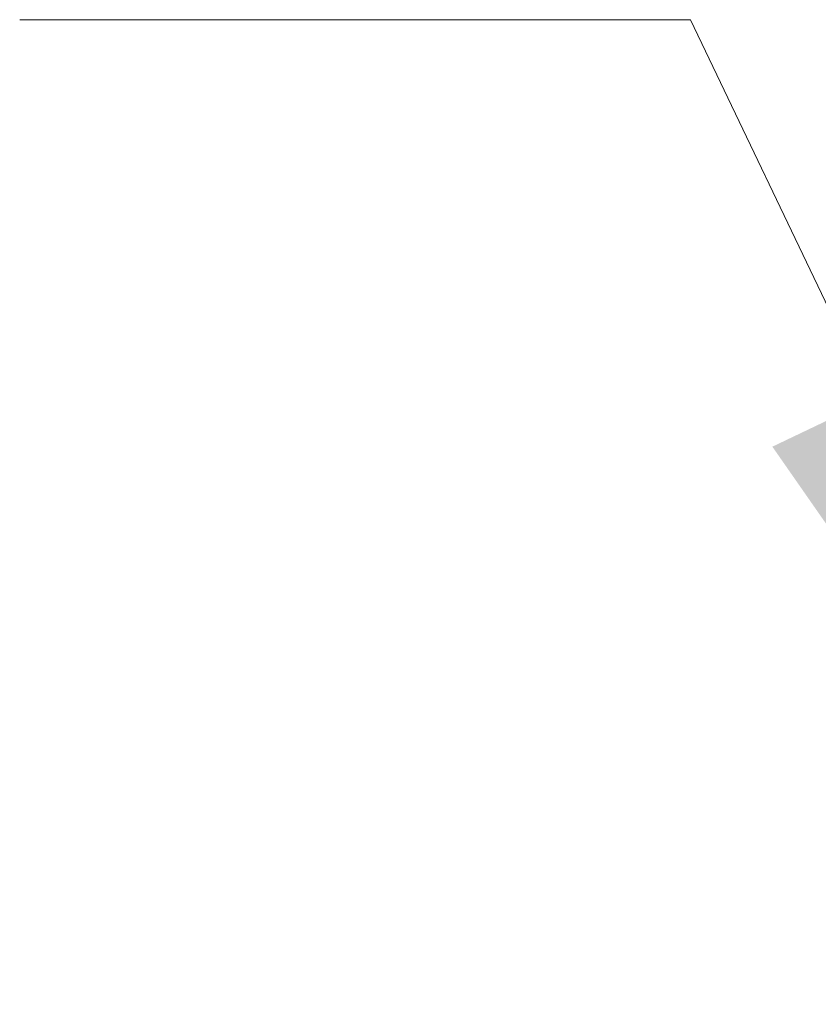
# Model space of a CAD drawing. Header units: inches. Extents: x 15 to 394, y 11 to 241.
# Tile 4 of 83: x 125.3 to 128.11, y 86.52 to 89.99. Entities that reach past the tile are written whole.
import ezdxf

# ---------------------------------------------------------------- set-up
doc = ezdxf.new("R2010")
doc.units = ezdxf.units.IN
doc.header["$LTSCALE"] = 24
doc.header["$MEASUREMENT"] = 0
doc.layers.get('0').update_dxf_attribs({"lineweight": 0})
doc.layers.add('Symbol (ANSI)', color=7, linetype='Continuous', lineweight=5)
doc.styles.add('ROMANS', font='tahoma.ttf')
doc.dimstyles.new('Default (ANSI)$7', dxfattribs={"dimscale": 24, "dimtxt": 0.07, "dimasz": 0.098425, "dimexe": 0.125, "dimexo": 0.0625, "dimgap": 0.031496, "dimtad": 0, "dimtih": 1, "dimtoh": 1, "dimrnd": 1e-08, "dimzin": 0, "dimdsep": 46, "dimtxsty": 'ROMANS', "dimblk": 'Filled-1', "dimcen": 0.09, "dimdle": 0.393701, "dimclrd": 256, "dimclre": 256, "dimclrt": 256, "dimadec": 0, "dimazin": 0, "dimtfac": 0.928571, "dimtofl": 0, "dimtmove": 0, "dimatfit": 3, "dimfxl": 0, "dimtolj": 1, "dimtzin": 0, "dimlwd": -1, "dimlwe": -1, "dimarcsym": 0})

# ---------------------------------------------------------------- blocks, each defined once
blk = doc.blocks.new('Filled-1')
at = {"color": 0}
for p, q in [((0, 0), (-1, 0.1786)), ((-1, 0.1786), (-1, -0.1786)), ((-1, 0), (0, 0)), ((-1, -0.1786), (0, 0))]:
    blk.add_line(p, q, dxfattribs=at)
at = {"color": 0, "flags": 128}
blk.add_lwpolyline([(-1, -0.1786), (0, 0)], dxfattribs=at)
at = {"color": 0}
blk.add_solid([(-1, -0.1786), (0, 0), (-1, 0.1786), (-1, -0.1786)], dxfattribs=at)

msp = doc.modelspace()

# ---------------------------------------------------------------- leaders
at = {"layer": 'Symbol (ANSI)'}
msp.add_leader([(129.3209, 86.5188), (127.6645, 89.9871), (125.3023, 89.9871)], dimstyle='Default (ANSI)$7', override={"dimtad": 0}, dxfattribs=at)

doc.saveas('drawing.dxf')
